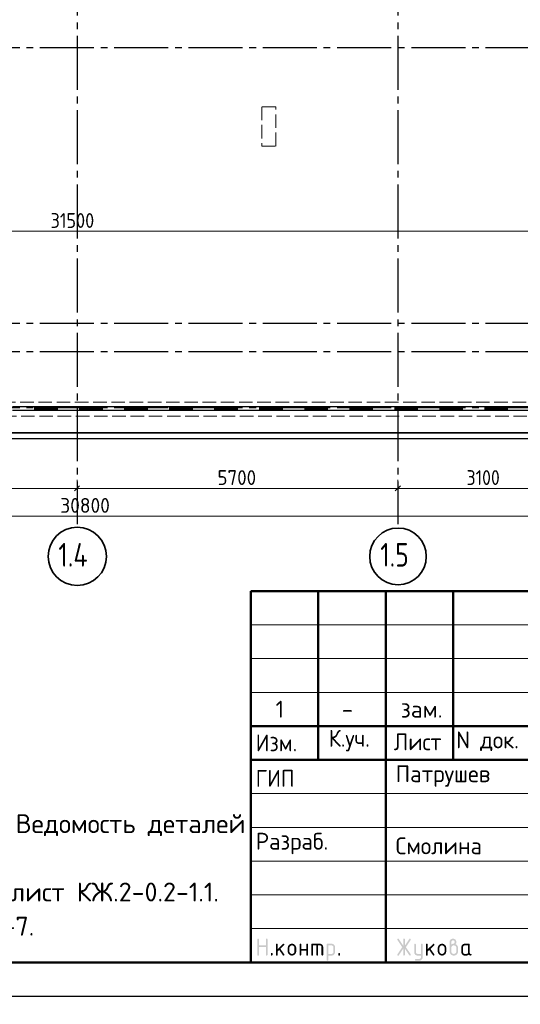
# Model space of a CAD drawing. Header units: millimetres. Extents: x 0 to 50400, y -145 to 35640.
# Tile 8 of 11: x 23495 to 32391, y -145 to 17359. Entities that reach past the tile are written whole.
import ezdxf

# ---------------------------------------------------------------- set-up
doc = ezdxf.new("R2010")
doc.units = ezdxf.units.MM
doc.linetypes.add('______2', pattern=[324, 240, -84])
doc.linetypes.add('______5', pattern=[1320, 960, -120, 120, -120])
for name, color, linetype, lineweight in [('Standard', 7, 'Continuous', 25), ('ЖБ Пилон', 7, 'Continuous', 35), ('ЖБ Плита Фундамента верхний уровень', 7, 'Continuous', 35), ('ЖБ Стена верхний уровень', 7, 'Continuous', 35), ('Общий01', 7, 'Continuous', 13), ('Размерная линия_ общее', 7, 'Continuous', 13)]:
    doc.layers.add(name, color=color, linetype=linetype, lineweight=lineweight)
doc.layers.add('Оси', color=7, linetype='______5', lineweight=13, true_color=0x656565)
doc.styles.add('ISOCPEUR', font='txt')

msp = doc.modelspace()

# ---------------------------------------------------------------- hatches: boundary and pattern name
at = {"layer": 'Standard', "linetype": 'Continuous', "lineweight": 25, "transparency": 33554687}
for points in [[(27719, 737), (27719, 1007), (27719, 1008), (27719, 1010), (27719, 1012), (27720, 1013), (27720, 1015), (27721, 1016), (27722, 1017), (27723, 1018), (27724, 1019), (27725, 1019), (27726, 1020), (27727, 1021), (27729, 1021), (27730, 1021), (27732, 1022), (27734, 1022), (27736, 1022), (27737, 1021), (27739, 1021), (27741, 1021), (27742, 1020), (27743, 1019), (27744, 1019), (27745, 1018), (27746, 1017), (27747, 1016), (27748, 1015), (27748, 1013), (27748, 1012), (27749, 1010), (27749, 1008), (27749, 1007), (27749, 902), (27869, 902), (27869, 1007), (27869, 1008), (27869, 1010), (27869, 1012), (27870, 1013), (27870, 1015), (27871, 1016), (27871, 1017), (27872, 1018), (27873, 1019), (27874, 1019), (27876, 1020), (27877, 1021), (27878, 1021), (27880, 1021), (27882, 1022), (27884, 1022), (27886, 1022), (27887, 1021), (27889, 1021), (27890, 1021), (27892, 1020), (27893, 1019), (27894, 1019), (27895, 1018), (27896, 1017), (27897, 1016), (27897, 1015), (27898, 1013), (27898, 1012), (27898, 1010), (27899, 1008), (27899, 1007), (27899, 737), (27899, 735), (27898, 733), (27898, 731), (27898, 730), (27897, 729), (27897, 727), (27896, 726), (27895, 725), (27894, 724), (27893, 724), (27892, 723), (27890, 722), (27889, 722), (27887, 722), (27886, 722), (27884, 722), (27882, 722), (27880, 722), (27878, 722), (27877, 722), (27876, 723), (27874, 724), (27873, 724), (27872, 725), (27871, 726), (27871, 727), (27870, 729), (27870, 730), (27869, 731), (27869, 733), (27869, 735), (27869, 737), (27869, 872), (27749, 872), (27749, 737), (27749, 735), (27749, 733), (27748, 731), (27748, 730), (27748, 729), (27747, 727), (27746, 726), (27745, 725), (27744, 724), (27743, 724), (27742, 723), (27741, 722), (27739, 722), (27737, 722), (27736, 722), (27734, 722), (27732, 722), (27730, 722), (27729, 722), (27727, 722), (27726, 723), (27725, 724), (27724, 724), (27723, 725), (27722, 726), (27721, 727), (27720, 729), (27720, 730), (27719, 731), (27719, 733), (27719, 735)], [(28079, 833), (28173, 927), (28174, 928), (28175, 929), (28177, 930), (28178, 930), (28179, 931), (28181, 931), (28182, 931), (28184, 931), (28186, 931), (28187, 931), (28189, 931), (28190, 930), (28192, 930), (28193, 929), (28194, 929), (28195, 928), (28196, 927), (28197, 926), (28197, 924), (28198, 923), (28198, 922), (28198, 920), (28199, 918), (28199, 916), (28199, 915), (28198, 914), (28198, 912), (28198, 911), (28197, 910), (28196, 908), (28195, 907), (28194, 906), (28128, 840), (28196, 745), (28197, 743), (28198, 741), (28199, 739), (28199, 736), (28199, 734), (28198, 733), (28198, 731), (28198, 730), (28197, 728), (28197, 727), (28196, 726), (28195, 725), (28194, 724), (28193, 724), (28192, 723), (28190, 722), (28189, 722), (28187, 722), (28186, 722), (28184, 722), (28182, 722), (28180, 722), (28178, 722), (28177, 723), (28175, 724), (28174, 725), (28172, 726), (28171, 728), (28107, 819), (28079, 791), (28079, 737), (28079, 735), (28078, 733), (28078, 731), (28078, 730), (28077, 729), (28077, 727), (28076, 726), (28075, 725), (28074, 724), (28073, 724), (28072, 723), (28070, 722), (28069, 722), (28067, 722), (28066, 722), (28064, 722), (28062, 722), (28060, 722), (28059, 722), (28057, 722), (28056, 723), (28055, 724), (28053, 724), (28052, 725), (28051, 726), (28051, 727), (28050, 729), (28050, 730), (28049, 731), (28049, 733), (28049, 735), (28049, 737), (28049, 916), (28049, 918), (28049, 920), (28049, 922), (28050, 923), (28050, 924), (28051, 926), (28051, 927), (28052, 928), (28053, 929), (28055, 929), (28056, 930), (28057, 930), (28059, 931), (28060, 931), (28062, 931), (28064, 931), (28066, 931), (28067, 931), (28069, 931), (28070, 930), (28072, 930), (28073, 929), (28074, 929), (28075, 928), (28076, 927), (28077, 926), (28077, 924), (28078, 923), (28078, 922), (28078, 920), (28079, 918), (28079, 916)], [(28498, 811), (28498, 737), (28498, 735), (28498, 733), (28498, 731), (28497, 730), (28497, 729), (28496, 727), (28496, 726), (28495, 725), (28494, 724), (28493, 724), (28491, 723), (28490, 722), (28489, 722), (28487, 722), (28485, 722), (28483, 722), (28481, 722), (28480, 722), (28478, 722), (28477, 722), (28475, 723), (28474, 724), (28473, 724), (28472, 725), (28471, 726), (28470, 727), (28470, 729), (28469, 730), (28469, 731), (28469, 733), (28468, 735), (28468, 737), (28468, 916), (28468, 918), (28469, 920), (28469, 922), (28469, 923), (28470, 924), (28470, 926), (28471, 927), (28472, 928), (28473, 929), (28474, 929), (28475, 930), (28477, 930), (28478, 931), (28480, 931), (28481, 931), (28483, 931), (28485, 931), (28487, 931), (28489, 931), (28490, 930), (28491, 930), (28493, 929), (28494, 929), (28495, 928), (28496, 927), (28496, 926), (28497, 924), (28497, 923), (28498, 922), (28498, 920), (28498, 918), (28498, 916), (28498, 841), (28588, 841), (28588, 916), (28588, 918), (28588, 920), (28588, 922), (28589, 923), (28589, 924), (28590, 926), (28591, 927), (28592, 928), (28593, 929), (28594, 929), (28595, 930), (28596, 930), (28598, 931), (28600, 931), (28601, 931), (28603, 931), (28605, 931), (28607, 931), (28608, 931), (28610, 930), (28611, 930), (28612, 929), (28613, 929), (28614, 928), (28615, 927), (28616, 926), (28617, 924), (28617, 923), (28618, 922), (28618, 920), (28618, 918), (28618, 916), (28618, 737), (28618, 735), (28618, 733), (28618, 731), (28617, 730), (28617, 729), (28616, 727), (28615, 726), (28614, 725), (28613, 724), (28612, 724), (28611, 723), (28610, 722), (28608, 722), (28607, 722), (28605, 722), (28603, 722), (28601, 722), (28600, 722), (28598, 722), (28596, 722), (28595, 723), (28594, 724), (28593, 724), (28592, 725), (28591, 726), (28590, 727), (28589, 729), (28589, 730), (28588, 731), (28588, 733), (28588, 735), (28588, 737), (28588, 811)], [(28693, 931), (28828, 931), (28831, 931), (28834, 931), (28837, 931), (28840, 930), (28843, 930), (28846, 929), (28849, 928), (28851, 927), (28854, 926), (28856, 925), (28859, 923), (28861, 922), (28864, 920), (28866, 918), (28868, 916), (28871, 914), (28873, 912), (28875, 909), (28877, 907), (28878, 905), (28880, 902), (28881, 900), (28883, 897), (28884, 895), (28885, 892), (28886, 889), (28886, 886), (28887, 883), (28887, 881), (28888, 878), (28888, 875), (28888, 871), (28888, 737), (28888, 735), (28888, 733), (28888, 731), (28887, 730), (28887, 729), (28886, 727), (28885, 726), (28884, 725), (28883, 724), (28882, 724), (28881, 723), (28880, 722), (28878, 722), (28877, 722), (28875, 722), (28873, 722), (28871, 722), (28869, 722), (28868, 722), (28866, 722), (28865, 723), (28864, 724), (28863, 724), (28862, 725), (28861, 726), (28860, 727), (28859, 729), (28859, 730), (28858, 731), (28858, 733), (28858, 735), (28858, 737), (28858, 871), (28858, 875), (28857, 877), (28857, 880), (28856, 883), (28855, 886), (28853, 888), (28851, 891), (28849, 893), (28847, 895), (28845, 896), (28842, 898), (28840, 899), (28837, 900), (28834, 901), (28831, 901), (28828, 901), (28798, 901), (28798, 737), (28798, 735), (28798, 733), (28798, 731), (28797, 730), (28797, 729), (28796, 727), (28795, 726), (28794, 725), (28793, 724), (28792, 724), (28791, 723), (28790, 722), (28788, 722), (28787, 722), (28785, 722), (28783, 722), (28781, 722), (28780, 722), (28778, 722), (28777, 722), (28775, 723), (28774, 724), (28773, 724), (28772, 725), (28771, 726), (28770, 727), (28769, 729), (28769, 730), (28769, 731), (28768, 733), (28768, 735), (28768, 737), (28768, 901), (28708, 901), (28708, 737), (28708, 735), (28708, 733), (28708, 731), (28707, 730), (28707, 729), (28706, 727), (28705, 726), (28704, 725), (28704, 724), (28702, 724), (28701, 723), (28700, 722), (28698, 722), (28697, 722), (28695, 722), (28693, 722), (28691, 722), (28690, 722), (28688, 722), (28687, 722), (28685, 723), (28684, 724), (28683, 724), (28682, 725), (28681, 726), (28680, 727), (28680, 729), (28679, 730), (28679, 731), (28678, 733), (28678, 735), (28678, 737), (28678, 916), (28678, 918), (28678, 920), (28679, 922), (28679, 923), (28680, 924), (28680, 926), (28681, 927), (28682, 928), (28683, 929), (28684, 929), (28685, 930), (28687, 930), (28688, 931), (28690, 931), (28691, 931)], [(30310, 844), (30233, 728), (30232, 726), (30230, 725), (30229, 724), (30227, 723), (30226, 722), (30224, 722), (30222, 722), (30220, 722), (30218, 722), (30217, 722), (30215, 722), (30214, 723), (30212, 723), (30211, 724), (30210, 724), (30209, 725), (30208, 726), (30207, 728), (30207, 729), (30206, 730), (30206, 732), (30206, 734), (30205, 735), (30205, 737), (30205, 739), (30206, 741), (30207, 743), (30208, 745), (30292, 871), (30208, 998), (30207, 1000), (30206, 1002), (30205, 1004), (30205, 1006), (30205, 1008), (30206, 1010), (30206, 1011), (30206, 1013), (30207, 1014), (30207, 1015), (30208, 1017), (30209, 1018), (30210, 1019), (30211, 1019), (30212, 1020), (30214, 1021), (30215, 1021), (30217, 1021), (30218, 1022), (30220, 1022), (30222, 1022), (30224, 1021), (30226, 1021), (30227, 1020), (30229, 1019), (30230, 1018), (30232, 1016), (30233, 1015), (30310, 899), (30310, 1007), (30310, 1008), (30310, 1010), (30311, 1012), (30311, 1013), (30312, 1015), (30312, 1016), (30313, 1017), (30314, 1018), (30315, 1019), (30316, 1019), (30317, 1020), (30319, 1021), (30320, 1021), (30322, 1021), (30323, 1022), (30325, 1022), (30327, 1022), (30329, 1021), (30330, 1021), (30332, 1021), (30333, 1020), (30334, 1019), (30336, 1019), (30337, 1018), (30337, 1017), (30338, 1016), (30339, 1015), (30339, 1013), (30340, 1012), (30340, 1010), (30340, 1008), (30340, 1007), (30340, 899), (30418, 1015), (30419, 1016), (30420, 1018), (30422, 1019), (30423, 1020), (30425, 1021), (30427, 1021), (30428, 1022), (30430, 1022), (30432, 1022), (30433, 1021), (30435, 1021), (30436, 1020), (30437, 1020), (30439, 1019), (30440, 1018), (30441, 1017), (30442, 1016), (30443, 1015), (30444, 1013), (30444, 1012), (30445, 1011), (30445, 1009), (30445, 1008), (30445, 1006), (30445, 1004), (30445, 1002), (30444, 1000), (30443, 998), (30358, 871), (30443, 745), (30444, 743), (30445, 741), (30445, 739), (30445, 737), (30445, 735), (30445, 734), (30445, 732), (30444, 731), (30444, 730), (30443, 728), (30442, 727), (30441, 726), (30440, 725), (30439, 724), (30438, 723), (30436, 723), (30435, 722), (30434, 722), (30432, 722), (30431, 722), (30429, 722), (30427, 722), (30425, 722), (30423, 723), (30422, 724), (30420, 725), (30419, 726), (30418, 728), (30340, 844), (30340, 737), (30340, 735), (30340, 733), (30340, 731), (30339, 730), (30339, 729), (30338, 727), (30337, 726), (30337, 725), (30336, 724), (30334, 724), (30333, 723), (30332, 722), (30330, 722), (30329, 722), (30327, 722), (30325, 722), (30323, 722), (30322, 722), (30320, 722), (30319, 722), (30317, 723), (30316, 724), (30315, 724), (30314, 725), (30313, 726), (30312, 727), (30312, 729), (30311, 730), (30311, 731), (30310, 733), (30310, 735), (30310, 737)], [(30625, 691), (30625, 722), (30565, 722), (30562, 722), (30559, 722), (30556, 722), (30553, 723), (30550, 723), (30547, 724), (30545, 725), (30542, 726), (30539, 727), (30537, 728), (30534, 730), (30532, 731), (30529, 733), (30527, 735), (30525, 737), (30523, 739), (30521, 741), (30519, 744), (30517, 746), (30515, 748), (30513, 751), (30512, 753), (30511, 756), (30510, 758), (30509, 761), (30508, 764), (30507, 767), (30506, 769), (30506, 772), (30506, 775), (30505, 778), (30505, 781), (30505, 916), (30505, 918), (30506, 920), (30506, 922), (30506, 923), (30507, 924), (30507, 926), (30508, 927), (30509, 928), (30510, 929), (30511, 929), (30512, 930), (30514, 930), (30515, 931), (30517, 931), (30518, 931), (30520, 931), (30522, 931), (30524, 931), (30526, 931), (30527, 930), (30528, 930), (30530, 929), (30531, 929), (30532, 928), (30533, 927), (30533, 926), (30534, 924), (30534, 923), (30535, 922), (30535, 920), (30535, 918), (30535, 916), (30535, 782), (30535, 779), (30536, 776), (30536, 773), (30538, 770), (30539, 768), (30540, 765), (30542, 763), (30544, 760), (30546, 758), (30549, 757), (30551, 755), (30554, 754), (30557, 753), (30559, 752), (30562, 752), (30565, 752), (30625, 752), (30625, 916), (30625, 918), (30625, 920), (30625, 922), (30626, 923), (30626, 924), (30627, 926), (30628, 927), (30629, 928), (30630, 929), (30631, 929), (30632, 930), (30633, 930), (30635, 931), (30636, 931), (30638, 931), (30640, 931), (30642, 931), (30644, 931), (30645, 931), (30647, 930), (30648, 930), (30649, 929), (30650, 929), (30651, 928), (30652, 927), (30653, 926), (30654, 924), (30654, 923), (30655, 922), (30655, 920), (30655, 918), (30655, 916), (30655, 692), (30655, 688), (30655, 685), (30655, 682), (30654, 680), (30653, 677), (30653, 674), (30652, 671), (30651, 669), (30650, 666), (30648, 663), (30647, 661), (30645, 658), (30644, 656), (30642, 654), (30640, 651), (30638, 649), (30636, 647), (30634, 645), (30631, 643), (30629, 641), (30627, 640), (30624, 638), (30621, 637), (30619, 636), (30616, 635), (30613, 634), (30611, 633), (30608, 633), (30605, 632), (30602, 632), (30599, 632), (30596, 632), (30535, 632), (30534, 632), (30532, 632), (30530, 632), (30529, 633), (30527, 633), (30526, 634), (30525, 634), (30524, 635), (30523, 636), (30522, 638), (30522, 639), (30521, 640), (30521, 642), (30521, 643), (30520, 645), (30520, 647), (30520, 648), (30521, 650), (30521, 651), (30522, 652), (30522, 654), (30523, 655), (30524, 656), (30525, 657), (30526, 658), (30527, 659), (30529, 660), (30530, 661), (30531, 661), (30533, 661), (30534, 662), (30535, 662), (30595, 662), (30598, 662), (30601, 662), (30604, 663), (30607, 664), (30609, 665), (30612, 666), (30614, 668), (30616, 670), (30619, 672), (30620, 675), (30622, 677), (30623, 680), (30624, 682), (30624, 685), (30625, 688)], [(30745, 833), (30840, 927), (30841, 928), (30842, 929), (30843, 930), (30844, 930), (30846, 931), (30847, 931), (30849, 931), (30850, 931), (30852, 931), (30854, 931), (30855, 931), (30857, 930), (30858, 930), (30859, 929), (30860, 929), (30861, 928), (30862, 927), (30863, 926), (30864, 924), (30864, 923), (30865, 922), (30865, 920), (30865, 918), (30865, 916), (30865, 915), (30865, 914), (30865, 912), (30864, 911), (30863, 910), (30863, 908), (30862, 907), (30861, 906), (30795, 840), (30862, 745), (30864, 743), (30864, 741), (30865, 739), (30865, 736), (30865, 734), (30865, 733), (30865, 731), (30864, 730), (30864, 728), (30863, 727), (30862, 726), (30861, 725), (30860, 724), (30859, 724), (30858, 723), (30857, 722), (30855, 722), (30854, 722), (30852, 722), (30850, 722), (30848, 722), (30846, 722), (30845, 722), (30843, 723), (30842, 724), (30840, 725), (30839, 726), (30838, 728), (30773, 819), (30745, 791), (30745, 737), (30745, 735), (30745, 733), (30745, 731), (30744, 730), (30744, 729), (30743, 727), (30742, 726), (30741, 725), (30741, 724), (30739, 724), (30738, 723), (30737, 722), (30735, 722), (30734, 722), (30732, 722), (30730, 722), (30728, 722), (30727, 722), (30725, 722), (30724, 722), (30722, 723), (30721, 724), (30720, 724), (30719, 725), (30718, 726), (30717, 727), (30717, 729), (30716, 730), (30716, 731), (30715, 733), (30715, 735), (30715, 737), (30715, 916), (30715, 918), (30715, 920), (30716, 922), (30716, 923), (30717, 924), (30717, 926), (30718, 927), (30719, 928), (30720, 929), (30721, 929), (30722, 930), (30724, 930), (30725, 931), (30727, 931), (30728, 931), (30730, 931), (30732, 931), (30734, 931), (30735, 931), (30737, 930), (30738, 930), (30739, 929), (30741, 929), (30741, 928), (30742, 927), (30743, 926), (30744, 924), (30744, 923), (30745, 922), (30745, 920), (30745, 918), (30745, 916)], [(27959, 752), (27959, 753), (27959, 755), (27959, 757), (27960, 758), (27960, 760), (27961, 761), (27962, 762), (27963, 763), (27963, 764), (27965, 765), (27966, 765), (27967, 766), (27969, 766), (27970, 766), (27972, 767), (27974, 767), (27976, 767), (27977, 766), (27979, 766), (27980, 766), (27982, 765), (27983, 765), (27984, 764), (27985, 763), (27986, 762), (27987, 761), (27987, 760), (27988, 758), (27988, 757), (27989, 755), (27989, 753), (27989, 752), (27989, 737), (27989, 735), (27989, 733), (27988, 731), (27988, 730), (27987, 729), (27987, 727), (27986, 726), (27985, 725), (27984, 724), (27983, 724), (27982, 723), (27980, 722), (27979, 722), (27977, 722), (27976, 722), (27974, 722), (27972, 722), (27970, 722), (27969, 722), (27967, 722), (27966, 723), (27965, 724), (27963, 724), (27963, 725), (27962, 726), (27961, 727), (27960, 729), (27960, 730), (27959, 731), (27959, 733), (27959, 735), (27959, 737)], [(29158, 752), (29158, 753), (29158, 755), (29158, 757), (29159, 758), (29159, 760), (29160, 761), (29161, 762), (29162, 763), (29163, 764), (29164, 765), (29165, 765), (29166, 766), (29168, 766), (29169, 766), (29171, 767), (29173, 767), (29175, 767), (29177, 766), (29178, 766), (29180, 766), (29181, 765), (29182, 765), (29183, 764), (29184, 763), (29185, 762), (29186, 761), (29187, 760), (29187, 758), (29188, 757), (29188, 755), (29188, 753), (29188, 752), (29188, 737), (29188, 735), (29188, 733), (29188, 731), (29187, 730), (29187, 729), (29186, 727), (29185, 726), (29184, 725), (29183, 724), (29182, 724), (29181, 723), (29180, 722), (29178, 722), (29177, 722), (29175, 722), (29173, 722), (29171, 722), (29169, 722), (29168, 722), (29166, 722), (29165, 723), (29164, 724), (29163, 724), (29162, 725), (29161, 726), (29160, 727), (29159, 729), (29159, 730), (29158, 731), (29158, 733), (29158, 735), (29158, 737)]]:
    msp.add_hatch(color=7, dxfattribs=at).paths.add_polyline_path(points, flags=16)
h = msp.add_hatch(color=7, dxfattribs=at)
h.paths.add_polyline_path([(28259, 796), (28259, 856), (28259, 860), (28259, 864), (28259, 868), (28260, 871), (28261, 875), (28262, 878), (28263, 882), (28264, 885), (28265, 889), (28267, 892), (28269, 895), (28271, 898), (28273, 901), (28275, 904), (28278, 907), (28280, 909), (28283, 912), (28286, 915), (28289, 917), (28292, 919), (28295, 921), (28298, 923), (28301, 925), (28305, 926), (28308, 927), (28311, 928), (28315, 929), (28318, 930), (28322, 931), (28326, 931), (28329, 931), (28333, 931), (28337, 931), (28341, 931), (28345, 931), (28349, 930), (28352, 929), (28356, 928), (28359, 927), (28362, 926), (28366, 925), (28369, 923), (28372, 921), (28375, 919), (28378, 917), (28381, 915), (28384, 912), (28387, 910), (28389, 907), (28392, 904), (28394, 901), (28396, 898), (28398, 895), (28400, 892), (28401, 889), (28403, 886), (28404, 882), (28405, 879), (28406, 875), (28407, 872), (28408, 868), (28408, 864), (28408, 860), (28408, 856), (28408, 796), (28408, 793), (28408, 789), (28408, 785), (28407, 781), (28406, 778), (28405, 774), (28404, 771), (28403, 768), (28401, 764), (28400, 761), (28398, 758), (28396, 755), (28394, 752), (28391, 749), (28389, 746), (28386, 743), (28384, 741), (28381, 738), (28378, 736), (28375, 734), (28372, 732), (28369, 730), (28365, 728), (28362, 727), (28359, 726), (28355, 725), (28352, 724), (28348, 723), (28345, 722), (28341, 722), (28337, 722), (28333, 722), (28329, 722), (28326, 722), (28322, 722), (28318, 723), (28315, 724), (28311, 725), (28308, 726), (28305, 727), (28301, 728), (28298, 730), (28295, 732), (28292, 734), (28289, 736), (28286, 738), (28283, 741), (28280, 743), (28278, 746), (28275, 749), (28273, 752), (28271, 755), (28269, 758), (28267, 761), (28265, 764), (28264, 768), (28263, 771), (28262, 774), (28261, 778), (28260, 781), (28259, 785), (28259, 789), (28259, 793)], flags=16)
h.paths.add_polyline_path([(28378, 797), (28378, 857), (28378, 861), (28377, 866), (28377, 870), (28375, 874), (28373, 878), (28371, 881), (28368, 885), (28365, 888), (28362, 892), (28358, 894), (28355, 897), (28351, 898), (28347, 900), (28342, 901), (28338, 902), (28333, 902), (28329, 902), (28324, 901), (28320, 900), (28316, 898), (28312, 897), (28309, 894), (28305, 892), (28302, 888), (28298, 885), (28296, 881), (28293, 878), (28292, 874), (28290, 870), (28289, 866), (28289, 861), (28289, 857), (28289, 797), (28289, 792), (28289, 788), (28290, 783), (28292, 779), (28293, 775), (28296, 772), (28298, 768), (28302, 765), (28305, 761), (28308, 759), (28312, 756), (28316, 755), (28320, 753), (28324, 752), (28329, 752), (28333, 752), (28338, 752), (28342, 752), (28347, 753), (28351, 755), (28355, 757), (28358, 759), (28362, 761), (28365, 765), (28368, 768), (28371, 772), (28373, 775), (28375, 779), (28377, 783), (28377, 788), (28378, 792)])
h = msp.add_hatch(color=7, dxfattribs=at)
h.paths.add_polyline_path([(28948, 916), (28948, 918), (28948, 920), (28949, 922), (28949, 923), (28950, 924), (28950, 926), (28951, 927), (28952, 928), (28953, 929), (28954, 929), (28955, 930), (28957, 930), (28958, 931), (28960, 931), (28961, 931), (28963, 931), (29038, 931), (29041, 931), (29044, 931), (29047, 931), (29050, 930), (29053, 930), (29056, 929), (29059, 928), (29061, 927), (29064, 926), (29066, 925), (29069, 923), (29071, 922), (29074, 920), (29076, 918), (29078, 916), (29080, 914), (29083, 912), (29085, 910), (29086, 907), (29088, 905), (29090, 902), (29091, 900), (29092, 897), (29094, 895), (29095, 892), (29095, 889), (29096, 886), (29097, 884), (29097, 881), (29098, 878), (29098, 875), (29098, 871), (29098, 781), (29098, 778), (29098, 775), (29097, 772), (29097, 769), (29096, 767), (29095, 764), (29095, 761), (29094, 758), (29092, 756), (29091, 753), (29090, 751), (29088, 748), (29086, 746), (29085, 744), (29083, 741), (29081, 739), (29078, 737), (29076, 735), (29074, 733), (29071, 731), (29069, 730), (29066, 728), (29064, 727), (29061, 726), (29059, 725), (29056, 724), (29053, 723), (29050, 723), (29047, 722), (29044, 722), (29041, 722), (29038, 722), (28978, 722), (28978, 647), (28978, 645), (28978, 643), (28978, 641), (28977, 640), (28977, 639), (28976, 638), (28975, 636), (28974, 635), (28973, 634), (28972, 634), (28971, 633), (28970, 633), (28968, 632), (28967, 632), (28965, 632), (28963, 632), (28961, 632), (28960, 632), (28958, 632), (28957, 633), (28955, 633), (28954, 634), (28953, 634), (28952, 635), (28951, 636), (28950, 638), (28950, 639), (28949, 640), (28949, 641), (28948, 643), (28948, 645), (28948, 647)], flags=16)
h.paths.add_polyline_path([(28978, 901), (28978, 752), (29038, 752), (29041, 752), (29044, 752), (29047, 753), (29049, 754), (29052, 755), (29054, 757), (29057, 758), (29059, 760), (29061, 763), (29063, 765), (29065, 767), (29066, 770), (29067, 773), (29067, 776), (29068, 778), (29068, 782), (29068, 871), (29068, 875), (29067, 877), (29067, 880), (29066, 883), (29065, 886), (29063, 888), (29061, 891), (29059, 893), (29057, 895), (29055, 896), (29052, 898), (29050, 899), (29047, 900), (29044, 901), (29041, 901), (29038, 901)])
h = msp.add_hatch(color=7, dxfattribs=at)
h.paths.add_polyline_path([(30925, 796), (30925, 856), (30925, 860), (30925, 864), (30926, 868), (30926, 871), (30927, 875), (30928, 878), (30929, 882), (30930, 885), (30932, 889), (30934, 892), (30935, 895), (30937, 898), (30939, 901), (30942, 904), (30944, 907), (30947, 909), (30950, 912), (30952, 915), (30955, 917), (30958, 919), (30961, 921), (30965, 923), (30968, 925), (30971, 926), (30974, 927), (30978, 928), (30981, 929), (30985, 930), (30988, 931), (30992, 931), (30996, 931), (31000, 931), (31004, 931), (31008, 931), (31011, 931), (31015, 930), (31019, 929), (31022, 928), (31026, 927), (31029, 926), (31032, 925), (31035, 923), (31039, 921), (31042, 919), (31045, 917), (31047, 915), (31050, 912), (31053, 910), (31056, 907), (31058, 904), (31060, 901), (31063, 898), (31065, 895), (31066, 892), (31068, 889), (31069, 886), (31071, 882), (31072, 879), (31073, 875), (31073, 872), (31074, 868), (31074, 864), (31075, 860), (31075, 856), (31075, 796), (31075, 793), (31074, 789), (31074, 785), (31073, 781), (31073, 778), (31072, 774), (31071, 771), (31069, 768), (31068, 764), (31066, 761), (31064, 758), (31062, 755), (31060, 752), (31058, 749), (31056, 746), (31053, 743), (31050, 741), (31047, 738), (31044, 736), (31041, 734), (31038, 732), (31035, 730), (31032, 728), (31029, 727), (31025, 726), (31022, 725), (31018, 724), (31015, 723), (31011, 722), (31007, 722), (31004, 722), (31000, 722), (30996, 722), (30992, 722), (30988, 722), (30985, 723), (30981, 724), (30978, 725), (30974, 726), (30971, 727), (30968, 728), (30965, 730), (30961, 732), (30958, 734), (30955, 736), (30952, 738), (30950, 741), (30947, 743), (30944, 746), (30942, 749), (30939, 752), (30937, 755), (30935, 758), (30934, 761), (30932, 764), (30930, 768), (30929, 771), (30928, 774), (30927, 778), (30926, 781), (30926, 785), (30925, 789), (30925, 793)], flags=16)
h.paths.add_polyline_path([(31045, 797), (31045, 857), (31045, 861), (31044, 866), (31043, 870), (31041, 874), (31040, 878), (31037, 881), (31035, 885), (31032, 888), (31028, 892), (31025, 894), (31021, 897), (31017, 898), (31013, 900), (31009, 901), (31004, 902), (31000, 902), (30995, 902), (30991, 901), (30987, 900), (30983, 898), (30979, 897), (30975, 894), (30971, 892), (30968, 888), (30965, 885), (30962, 881), (30960, 878), (30958, 874), (30957, 870), (30956, 866), (30955, 861), (30955, 857), (30955, 797), (30955, 792), (30956, 788), (30957, 783), (30958, 779), (30960, 775), (30962, 772), (30965, 768), (30968, 765), (30971, 761), (30975, 759), (30979, 756), (30983, 755), (30986, 753), (30991, 752), (30995, 752), (31000, 752), (31004, 752), (31009, 752), (31013, 753), (31017, 755), (31021, 757), (31025, 759), (31028, 761), (31032, 765), (31035, 768), (31037, 772), (31040, 775), (31041, 779), (31043, 783), (31044, 788), (31045, 792)])
h = msp.add_hatch(color=7, dxfattribs=at)
h.paths.add_polyline_path([(31165, 916), (31170, 920), (31174, 923), (31179, 926), (31183, 928), (31188, 930), (31192, 931), (31196, 931), (31200, 931), (31202, 931), (31204, 932), (31207, 933), (31209, 934), (31211, 935), (31213, 937), (31215, 939), (31217, 942), (31219, 944), (31221, 947), (31222, 949), (31223, 952), (31224, 954), (31224, 957), (31225, 959), (31225, 961), (31225, 965), (31224, 968), (31224, 970), (31223, 973), (31222, 976), (31220, 978), (31218, 981), (31216, 983), (31214, 985), (31212, 987), (31209, 988), (31207, 989), (31204, 990), (31201, 991), (31198, 991), (31195, 991), (31192, 991), (31189, 991), (31186, 990), (31183, 989), (31181, 988), (31178, 987), (31176, 985), (31174, 983), (31171, 981), (31170, 978), (31168, 976), (31167, 973), (31166, 970), (31165, 967), (31165, 965), (31165, 961)])
h.paths.add_polyline_path([(31240, 925), (31245, 923), (31249, 920), (31254, 918), (31258, 914), (31262, 911), (31266, 907), (31269, 903), (31272, 898), (31275, 893), (31278, 888), (31280, 883), (31282, 878), (31283, 873), (31284, 868), (31285, 862), (31285, 857), (31285, 797), (31285, 793), (31284, 789), (31284, 785), (31283, 781), (31282, 778), (31281, 774), (31280, 771), (31279, 768), (31278, 764), (31276, 761), (31274, 758), (31272, 755), (31270, 752), (31268, 749), (31265, 746), (31263, 743), (31260, 741), (31257, 738), (31254, 736), (31251, 734), (31248, 732), (31245, 730), (31242, 728), (31238, 727), (31235, 726), (31232, 725), (31228, 724), (31225, 723), (31221, 722), (31217, 722), (31214, 722), (31210, 722), (31206, 722), (31202, 722), (31198, 722), (31195, 723), (31191, 724), (31188, 725), (31184, 726), (31181, 727), (31177, 728), (31174, 730), (31171, 732), (31168, 734), (31165, 736), (31162, 738), (31159, 741), (31157, 743), (31154, 746), (31151, 749), (31149, 752), (31147, 755), (31145, 758), (31143, 761), (31142, 764), (31140, 768), (31139, 771), (31138, 774), (31137, 778), (31136, 782), (31136, 785), (31135, 789), (31135, 793), (31135, 797), (31135, 962), (31135, 965), (31135, 968), (31135, 971), (31136, 974), (31136, 977), (31137, 979), (31138, 982), (31139, 985), (31140, 987), (31142, 990), (31143, 993), (31145, 995), (31146, 997), (31148, 1000), (31150, 1002), (31152, 1004), (31154, 1006), (31157, 1008), (31159, 1010), (31161, 1012), (31164, 1013), (31166, 1015), (31169, 1016), (31172, 1017), (31174, 1018), (31177, 1019), (31180, 1020), (31183, 1020), (31186, 1021), (31189, 1021), (31192, 1022), (31195, 1022), (31198, 1022), (31201, 1021), (31204, 1021), (31207, 1020), (31210, 1020), (31212, 1019), (31215, 1018), (31218, 1017), (31221, 1016), (31223, 1015), (31226, 1013), (31228, 1012), (31230, 1010), (31233, 1008), (31235, 1006), (31237, 1004), (31239, 1002), (31241, 1000), (31243, 997), (31245, 995), (31246, 992), (31248, 990), (31249, 987), (31250, 985), (31251, 982), (31252, 979), (31253, 976), (31253, 974), (31254, 971), (31254, 968), (31254, 965), (31254, 962), (31254, 956), (31254, 951), (31253, 946), (31251, 941), (31249, 937), (31246, 933), (31243, 929)], flags=16)
h.paths.add_polyline_path([(31254, 797), (31254, 857), (31254, 861), (31254, 866), (31253, 870), (31251, 874), (31250, 878), (31247, 881), (31245, 885), (31241, 888), (31238, 892), (31235, 894), (31231, 897), (31227, 898), (31223, 900), (31219, 901), (31214, 902), (31210, 902), (31205, 902), (31201, 901), (31196, 900), (31192, 898), (31188, 897), (31185, 894), (31181, 892), (31178, 888), (31175, 885), (31172, 881), (31170, 878), (31168, 874), (31167, 870), (31166, 866), (31165, 861), (31165, 857), (31165, 797), (31165, 792), (31166, 788), (31167, 783), (31168, 779), (31170, 775), (31172, 772), (31175, 768), (31178, 765), (31181, 761), (31185, 759), (31188, 756), (31192, 755), (31196, 753), (31201, 752), (31205, 752), (31210, 752), (31214, 752), (31219, 752), (31223, 753), (31227, 755), (31231, 757), (31235, 759), (31238, 761), (31241, 765), (31245, 768), (31247, 772), (31250, 775), (31251, 779), (31253, 783), (31254, 788), (31254, 792)])
h = msp.add_hatch(color=7, dxfattribs=at)
h.paths.add_polyline_path([(31464, 901), (31405, 901), (31401, 901), (31399, 901), (31396, 900), (31393, 899), (31390, 898), (31388, 896), (31386, 895), (31383, 893), (31381, 890), (31380, 888), (31378, 886), (31377, 883), (31376, 880), (31375, 877), (31375, 874), (31375, 871), (31375, 782), (31375, 778), (31375, 776), (31376, 773), (31377, 770), (31378, 768), (31380, 765), (31381, 763), (31384, 760), (31386, 758), (31388, 757), (31391, 755), (31393, 754), (31396, 753), (31399, 752), (31402, 752), (31405, 752), (31434, 752), (31438, 752), (31440, 752), (31443, 753), (31446, 754), (31449, 755), (31451, 757), (31453, 758), (31456, 760), (31458, 763), (31459, 765), (31461, 767), (31462, 770), (31463, 773), (31464, 776), (31464, 778), (31464, 782)])
h.paths.add_polyline_path([(31524, 737), (31524, 735), (31524, 733), (31524, 731), (31523, 730), (31523, 729), (31522, 727), (31522, 726), (31521, 725), (31520, 724), (31519, 724), (31517, 723), (31516, 722), (31515, 722), (31513, 722), (31511, 722), (31509, 722), (31504, 722), (31499, 723), (31495, 724), (31490, 726), (31486, 728), (31482, 730), (31478, 733), (31475, 737), (31471, 733), (31466, 730), (31462, 728), (31457, 726), (31452, 724), (31446, 723), (31441, 722), (31434, 722), (31405, 722), (31401, 722), (31398, 722), (31395, 722), (31392, 723), (31390, 723), (31387, 724), (31384, 725), (31381, 726), (31379, 727), (31376, 728), (31374, 730), (31371, 731), (31369, 733), (31366, 735), (31364, 737), (31362, 739), (31360, 741), (31358, 743), (31356, 746), (31354, 748), (31353, 751), (31351, 753), (31350, 756), (31349, 758), (31348, 761), (31347, 764), (31346, 766), (31346, 769), (31345, 772), (31345, 775), (31345, 778), (31345, 781), (31345, 871), (31345, 875), (31345, 878), (31345, 881), (31346, 884), (31346, 886), (31347, 889), (31348, 892), (31349, 895), (31350, 897), (31351, 900), (31353, 902), (31354, 905), (31356, 907), (31358, 910), (31360, 912), (31362, 914), (31364, 916), (31366, 918), (31369, 920), (31371, 922), (31374, 923), (31376, 925), (31379, 926), (31381, 927), (31384, 928), (31387, 929), (31390, 930), (31392, 930), (31395, 931), (31398, 931), (31401, 931), (31405, 931), (31479, 931), (31481, 931), (31483, 931), (31485, 931), (31486, 930), (31487, 930), (31489, 929), (31490, 929), (31491, 928), (31492, 927), (31492, 926), (31493, 924), (31493, 923), (31494, 922), (31494, 920), (31494, 918), (31494, 916), (31494, 767), (31494, 765), (31495, 763), (31495, 761), (31495, 760), (31496, 759), (31496, 757), (31497, 756), (31498, 755), (31499, 754), (31500, 754), (31501, 753), (31503, 752), (31504, 752), (31506, 752), (31508, 752), (31509, 752), (31511, 752), (31513, 751), (31515, 751), (31516, 751), (31517, 750), (31519, 749), (31520, 749), (31521, 748), (31522, 747), (31522, 746), (31523, 744), (31523, 743), (31524, 742), (31524, 740), (31524, 738)], flags=16)

# ---------------------------------------------------------------- linework, layer by layer
at = {"layer": 'Standard', "color": 7, "linetype": 'Continuous', "lineweight": 50, "transparency": 33554687}
for p, q in [((27600, 600), (27600, 7200)), ((27600, 7200), (49800, 7200)), ((28800, 4200), (28800, 7200)), ((30000, 600), (30000, 7200)), ((31200, 4200), (31200, 7200)), ((27600, 4800), (35400, 4800)), ((27600, 4800), (35400, 4800)), ((27600, 4200), (35400, 4200)), ((27600, 4200), (35400, 4200))]:
    msp.add_line(p, q, dxfattribs=at)
at = {"layer": 'Standard', "color": 7, "linetype": 'Continuous', "lineweight": 13, "transparency": 33554687}
for p, q in [((27600, 6600), (35400, 6600)), ((27600, 6000), (35400, 6000)), ((27600, 5400), (35400, 5400)), ((27600, 3600), (35400, 3600)), ((27600, 3000), (35400, 3000)), ((27600, 3000), (35400, 3000)), ((27600, 2400), (35400, 2400)), ((27600, 2400), (35400, 2400)), ((27600, 1800), (35400, 1800)), ((27600, 1200), (35400, 1200))]:
    msp.add_line(p, q, dxfattribs=at)
at = {"layer": 'Standard', "color": 7, "linetype": 'Continuous', "lineweight": 25, "transparency": 33554687}
msp.add_line((27600, 600), (49800, 600), dxfattribs=at)
msp.add_line((27600, 600), (49800, 600), dxfattribs=at)
msp.add_line((27600, 600), (49800, 600), dxfattribs=at)
msp.add_lwpolyline([(0, 0), (50400, 0), (50400, 35640), (0, 35640), (0, 0)], close=True, dxfattribs=at)
at = {"layer": 'Standard', "color": 7, "linetype": 'Continuous', "lineweight": 50, "transparency": 33554687}
msp.add_lwpolyline([(2400, 35040), (49800, 35040), (49800, 600), (2400, 600), (2400, 35040)], close=True, dxfattribs=at)
at = {"layer": 'Standard', "color": 254, "linetype": 'Continuous', "lineweight": -3, "true_color": 0xc4c4ff, "transparency": 33554687}
msp.add_lwpolyline([(7915, 9912), (40315, 9912), (40315, 33012), (7915, 33012), (7915, 9912)], dxfattribs=at)
at = {"layer": 'ЖБ Пилон', "color": 253, "linetype": '______2', "lineweight": 13, "true_color": 0xa0a0a0, "transparency": 33554687}
for p, q in [((28045, 15812), (27795, 15812)), ((27795, 15812), (27795, 15112)), ((28045, 15112), (28045, 15812)), ((27795, 15112), (28045, 15112))]:
    msp.add_line(p, q, dxfattribs=at)
at = {"layer": 'ЖБ Плита Фундамента верхний уровень', "color": 7, "linetype": 'Continuous', "lineweight": 35, "transparency": 33554687}
msp.add_line((8715, 10012), (40215, 10012), dxfattribs=at)
at = {"layer": 'ЖБ Стена верхний уровень', "color": 253, "linetype": '______2', "lineweight": 13, "true_color": 0xa0a0a0, "transparency": 33554687}
for p, q in [((33465, 10562), (15765, 10562)), ((9265, 10312), (40165, 10312))]:
    msp.add_line(p, q, dxfattribs=at)
at = {"layer": 'Общий01', "color": 7, "linetype": 'Continuous', "lineweight": -3, "transparency": 33554687}
for p, q in [((24165, 10474), (23365, 10474)), ((24165, 10414), (23365, 10414)), ((23765, 10414), (23765, 10474)), ((24165, 10462), (23765, 10462)), ((24165, 10450), (23765, 10450)), ((24165, 10438), (23765, 10438)), ((24165, 10426), (23765, 10426)), ((24965, 10474), (24165, 10474)), ((24165, 10414), (24165, 10474)), ((24165, 10414), (24165, 10474)), ((24965, 10414), (24165, 10414)), ((24565, 10414), (24565, 10474)), ((24965, 10462), (24565, 10462)), ((24965, 10450), (24565, 10450)), ((24965, 10438), (24565, 10438)), ((24965, 10426), (24565, 10426)), ((25765, 10474), (24965, 10474)), ((24965, 10414), (24965, 10474)), ((24965, 10414), (24965, 10474)), ((25765, 10414), (24965, 10414)), ((25365, 10414), (25365, 10474)), ((25765, 10462), (25365, 10462)), ((25765, 10450), (25365, 10450)), ((25765, 10438), (25365, 10438)), ((25765, 10426), (25365, 10426)), ((26565, 10474), (25765, 10474)), ((25765, 10414), (25765, 10474)), ((25765, 10414), (25765, 10474)), ((26565, 10414), (25765, 10414)), ((26165, 10414), (26165, 10474)), ((26565, 10462), (26165, 10462)), ((26565, 10450), (26165, 10450)), ((26565, 10438), (26165, 10438)), ((26565, 10426), (26165, 10426)), ((27365, 10474), (26565, 10474)), ((26565, 10414), (26565, 10474)), ((26565, 10414), (26565, 10474)), ((27365, 10414), (26565, 10414)), ((26965, 10414), (26965, 10474)), ((27365, 10462), (26965, 10462)), ((27365, 10450), (26965, 10450)), ((27365, 10438), (26965, 10438)), ((27365, 10426), (26965, 10426)), ((28165, 10474), (27365, 10474)), ((27365, 10414), (27365, 10474)), ((27365, 10414), (27365, 10474)), ((28165, 10414), (27365, 10414)), ((27765, 10414), (27765, 10474)), ((28165, 10462), (27765, 10462)), ((28165, 10450), (27765, 10450)), ((28165, 10438), (27765, 10438)), ((28165, 10426), (27765, 10426)), ((28965, 10474), (28165, 10474)), ((28165, 10414), (28165, 10474)), ((28165, 10414), (28165, 10474)), ((28965, 10414), (28165, 10414)), ((28565, 10414), (28565, 10474)), ((28965, 10462), (28565, 10462)), ((28965, 10450), (28565, 10450)), ((28965, 10438), (28565, 10438)), ((28965, 10426), (28565, 10426)), ((29765, 10474), (28965, 10474)), ((28965, 10414), (28965, 10474)), ((28965, 10414), (28965, 10474)), ((29765, 10414), (28965, 10414)), ((29365, 10414), (29365, 10474)), ((29765, 10462), (29365, 10462)), ((29765, 10450), (29365, 10450)), ((29765, 10438), (29365, 10438)), ((29765, 10426), (29365, 10426)), ((30565, 10474), (29765, 10474)), ((29765, 10414), (29765, 10474)), ((29765, 10414), (29765, 10474)), ((30565, 10414), (29765, 10414)), ((30165, 10414), (30165, 10474)), ((30565, 10462), (30165, 10462)), ((30565, 10450), (30165, 10450)), ((30565, 10438), (30165, 10438)), ((30565, 10426), (30165, 10426)), ((31365, 10474), (30565, 10474)), ((30565, 10414), (30565, 10474)), ((30565, 10414), (30565, 10474)), ((31365, 10414), (30565, 10414)), ((30965, 10414), (30965, 10474)), ((31365, 10462), (30965, 10462)), ((31365, 10450), (30965, 10450)), ((31365, 10438), (30965, 10438)), ((31365, 10426), (30965, 10426)), ((32165, 10474), (31365, 10474)), ((31365, 10414), (31365, 10474)), ((31365, 10414), (31365, 10474)), ((32165, 10414), (31365, 10414)), ((31765, 10414), (31765, 10474)), ((32165, 10462), (31765, 10462)), ((32165, 10450), (31765, 10450)), ((32165, 10438), (31765, 10438)), ((32165, 10426), (31765, 10426)), ((32965, 10474), (32165, 10474)), ((32165, 10414), (32165, 10474)), ((32165, 10414), (32165, 10474)), ((32965, 10414), (32165, 10414))]:
    msp.add_line(p, q, dxfattribs=at)
at = {"layer": 'Оси', "color": 8, "linetype": '______5', "lineweight": -3, "transparency": 33554687}
for p, q in [((24515, 32912), (24515, 8389)), ((30215, 32912), (30215, 8389)), ((8015, 16862), (43012, 16862)), ((8015, 11962), (43012, 11962)), ((8015, 11462), (43012, 11462)), ((8015, 10462), (43012, 10462))]:
    msp.add_line(p, q, dxfattribs=at)
at = {"layer": 'Оси', "color": 7, "linetype": 'Continuous', "lineweight": 35, "transparency": 33554687}
for centre, radius in [((24518, 7818), 518), ((30218, 7818), 503)]:
    msp.add_circle(centre, radius, dxfattribs=at)
at = {"layer": 'Размерная линия_ общее', "color": 7, "linetype": 'Continuous', "lineweight": 13, "transparency": 33554687}
for p, q in [((8715, 13597), (40215, 13597)), ((24515, 9027), (24515, 9177)), ((30215, 9027), (30215, 9177)), ((18515, 9027), (24515, 9027)), ((24515, 9027), (24515, 8877)), ((24515, 9027), (30215, 9027)), ((30215, 9027), (30215, 8877)), ((30215, 9027), (33315, 9027)), ((9265, 8532), (40065, 8532))]:
    msp.add_line(p, q, dxfattribs=at)
at = {"layer": 'Размерная линия_ общее', "color": 7, "linetype": 'Continuous', "lineweight": 25, "transparency": 33554687}
for p, q in [((24470, 8982), (24560, 9072)), ((30170, 8982), (30260, 9072))]:
    msp.add_line(p, q, dxfattribs=at)

# ---------------------------------------------------------------- texts
at = {"layer": 'Standard', "color": 7, "linetype": 'Continuous', "lineweight": 25, "transparency": 33554687, "char_height": 300, "style": 'ISOCPEUR'}
for s, insert, width, attachment_point in [('\\A1;{\\fISOCPEUR|i0|b0;\\H300.000000;\\W1.000000;\\C7;1}\\P', (28118, 5251), 233.33, 2), ('\\A1;{\\fISOCPEUR|i0|b0;\\H300.000000;\\W1.000000;\\C7;-}\\P', (29318, 5251), 326.67, 2), ('\\A1;{\\fISOCPEUR|i0|b0;\\H300.000000;\\W1.000000;\\C7;зам.}\\P', (30638, 5251), 904.09, 2), ('\\W0.93;Изм.', (27689, 4353), 903.48, 7), ('\\W0.93;К.уч.', (28987, 4353), 979.21, 7), ('\\W0.94;Лист', (30143, 4371), 1040.31, 7), ('\\W0.95;N док.', (31251, 4357), 1281.75, 7), ('\\W0.92;ГИП', (27689, 3722), 827.54, 7), ('\\W0.97;Патрушев', (30175, 3722), 2004.22, 7), ('\\W0.96;Разраб.', (27689, 2522), 1567.87, 7), ('\\W0.96;Смолина', (30175, 2522), 1673.19, 7)]:
    msp.add_mtext(s, dxfattribs=dict(at, insert=insert, width=width, attachment_point=attachment_point))
at = {"layer": 'Standard', "color": 7, "linetype": 'Continuous', "lineweight": 13, "transparency": 33554687, "insert": (17040, 3234), "char_height": 336, "width": 10539.48, "attachment_point": 1, "line_spacing_factor": 1.084337}
msp.add_mtext('\\A1;{\\fISOCPEUR|i0|b0;\\H335.999994;\\W1.000000;\\C7;1. Спецификацию элементов, Ведомость деталей}\\P{\\fISOCPEUR|i0|b0;\\H335.999994;\\W1.000000;\\C7;см. лист КЖ.2-0.2-11.}\\P{\\fISOCPEUR|i0|b0;\\H335.999994;\\W1.000000;\\C7;Ведомость расхода стали см. лист КЖ.2-0.2-1.1.}\\P{\\fISOCPEUR|i0|b0;\\H335.999994;\\W1.000000;\\C7;2. Сечения см. лист КЖ.2-0.2-7.}\\P', dxfattribs=at)
at = {"layer": 'Оси', "color": 7, "linetype": 'Continuous', "lineweight": 35, "transparency": 33554687, "char_height": 420, "attachment_point": 7, "style": 'ISOCPEUR'}
for s, insert, width in [('\\W0.80;1.4', (24182, 7636), 839.6), ('\\W0.79;1.5', (29903, 7636), 795.29)]:
    msp.add_mtext(s, dxfattribs=dict(at, insert=insert, width=width))
at = {"layer": 'Размерная линия_ общее', "color": 7, "linetype": 'Continuous', "lineweight": 25, "transparency": 33554687, "char_height": 264, "attachment_point": 7, "style": 'ISOCPEUR'}
for s, insert, width in [('\\W0.89;31500', (24043, 13657), 988.26), ('\\W0.93;5700', (27009, 9087), 861.71), ('\\W0.87;3100', (31435, 9087), 800.28), ('\\W0.95;30800', (24216, 8592), 1048.03)]:
    msp.add_mtext(s, dxfattribs=dict(at, insert=insert, width=width))

doc.saveas('drawing.dxf')
